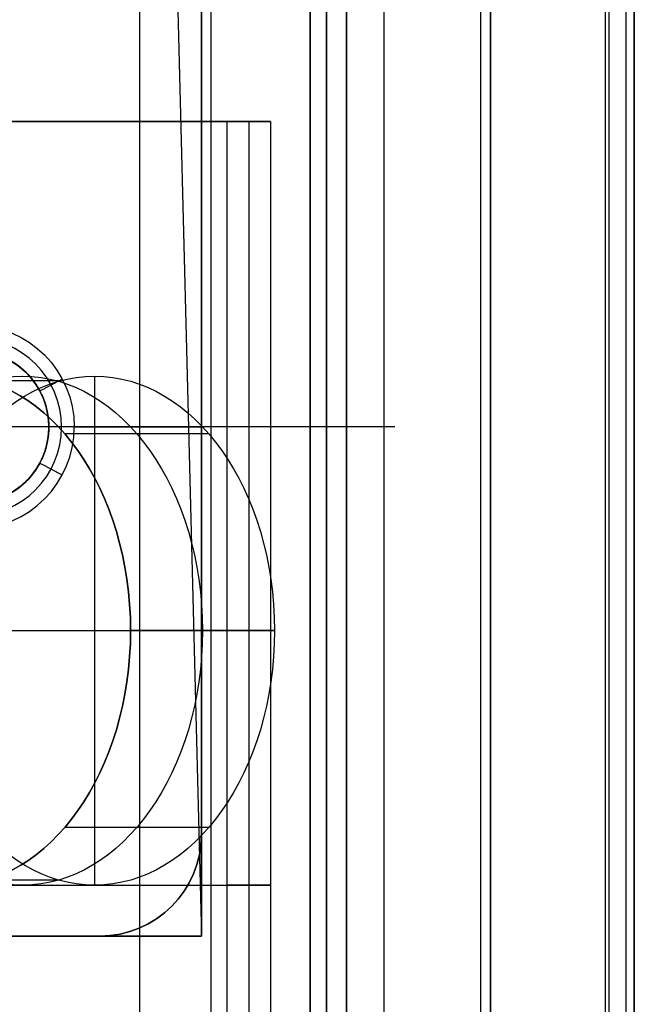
# Model space of a CAD drawing. Header units: millimetres. Extents: x -50 to 54, y -496 to 485.
# Tile 159 of 160: x 11 to 23, y -471 to -452. Entities that reach past the tile are written whole.
import ezdxf

# ---------------------------------------------------------------- set-up
doc = ezdxf.new("R2010")
doc.units = ezdxf.units.MM
for name, color, linetype in [('IGES level 65', 7, 'Continuous'), ('PANTALLA', 7, 'Continuous'), ('WOOD', 7, 'Continuous')]:
    doc.layers.add(name, color=color, linetype=linetype)
doc.layers.add('NEGRO', color=7, linetype='Continuous', true_color=0x232323)

# ---------------------------------------------------------------- blocks, each defined once
blk = doc.blocks.new('CATA')
at = {"layer": 'NEGRO'}
blk.add_lwpolyline([(-12, 875), (12, -65), (12, 875), (-12, 875), (-12, -65), (12, -65)], dxfattribs=at)
blk.add_circle((7.5, -55, -750.797), 1.5, dxfattribs=at)
at = {"layer": 'NEGRO', "extrusion": (-0.707107, 0, -0.707107)}
blk.add_circle((59, -557.379, 547.379), 5, dxfattribs=at)
at = {"layer": 'NEGRO', "color": 254, "true_color": 0xcbd2ef, "extrusion": (0, 0, -1)}
for centre, start, end in [((-7.5, -55, 750.797), 0, 180), ((-10, -63, 748.797), 180, 270), ((-10, -63, 749.797), 180, 270)]:
    blk.add_arc(centre, 2, start, end, dxfattribs=at)
at = {"layer": 'NEGRO', "color": 254, "true_color": 0xcbd2ef}
for centre, radius, start, end in [((7.5, -55, -751.047), 1.75, 0, 180), ((7.5, -55, -751.297), 1.5, 0, 180), ((7.5, -55, -754.063), 1.5, 34.6721, 180), ((7.5, -55, -750.797), 2, 180, 0), ((7.5, -55, -751.047), 1.75, 180, 0), ((7.5, -55, -751.297), 1.5, 180, 0), ((7.5, -55, -754.063), 1.5, 180, 325.3279), ((10, -63, -750.797), 2, 270, 0)]:
    blk.add_arc(centre, radius, start, end, dxfattribs=at)
at = {"layer": 'NEGRO', "color": 254, "true_color": 0xcbd2ef, "extrusion": (0.707107, 9.6153e-32, 0.707107)}
blk.add_arc((-59, -557.379, -547.379), 5, 270, 90, dxfattribs=at)
at = {"layer": 'NEGRO', "color": 254, "true_color": 0xcbd2ef, "extrusion": (-0.707107, 0, -0.707107)}
for start, end in [(90, 270), (270, 90)]:
    blk.add_arc((59, -557.379, 545.379), 5, start, end, dxfattribs=at)
at = {"layer": 'NEGRO', "color": 254, "true_color": 0xcbd2ef, "extrusion": (-0.707107, -7.87116e-32, -0.707107)}
blk.add_arc((59, -557.379, 543.379), 5, 90, 270, dxfattribs=at)
at = {"layer": 'NEGRO', "color": 254, "true_color": 0xcbd2ef, "extrusion": (0.707107, -2.21141e-29, 0.707107)}
blk.add_arc((-59, -557.379, -547.379), 5, 90, 270, dxfattribs=at)
at = {"layer": 'NEGRO', "color": 254, "true_color": 0xcbd2ef, "extrusion": (-0.707107, 1.48049e-29, -0.707107)}
blk.add_arc((59, -557.379, 543.379), 5, 270, 90, dxfattribs=at)
at = {"layer": 'NEGRO'}
blk.add_open_spline([(12, 875, -750.797), (-12, -65, -750.797)], degree=1, dxfattribs=at)
at = {"layer": 'NEGRO', "color": 254, "true_color": 0xcbd2ef}
for points in [[(12, -63, -748.797), (12, 873, -748.797)], [(12, 873, -749.797), (12, -63, -749.797)], [(12, -45, -750.797), (12, -63, -750.797)], [(12, -45, -750.797), (12, -63, -750.797)], [(9.21, -54.096, -777.663), (6.381, -54.096, -780.492)], [(8.823, -54.293, -751.297), (9.264, -54.057, -750.797)], [(9.899, -54, -778.353), (9.899, -64, -778.353)], [(8.823, -54.293, -753.974), (8.823, -54.293, -751.297)], [(9.5, -55, -750.797), (9, -55, -751.297)], [(9, -55, -751.297), (9, -55, -753.797)], [(9.5, -55, -750.797), (12, -55, -750.797)], [(12.142, -55.135, -780.596), (9.314, -55.135, -783.424)], [(8.823, -55.707, -753.974), (8.823, -55.707, -751.297)], [(8.823, -55.707, -751.297), (9.264, -55.943, -750.797)], [(6.364, -59, -774.818), (13.435, -59, -781.889)], [(13.435, -59, -781.889), (10.607, -59, -784.717)], [(12.142, -62.865, -780.596), (9.314, -62.865, -783.424)], [(12, -63, -750.797), (12, -65, -750.797)], [(12, -63, -750.797), (12, -63, -748.797)], [(9.21, -63.904, -777.663), (6.381, -63.904, -780.492)], [(11.414, -64.414, -748.797), (11.414, -64.414, -750.797)], [(10, -65, -750.797), (-10, -65, -750.797)], [(-10, -65, -748.797), (10, -65, -748.797)], [(10, -65, -750.797), (-10, -65, -750.797)], [(10, -65, -749.797), (-10, -65, -749.797)], [(12, -65, -750.797), (10, -65, -750.797)], [(10, -65, -748.797), (10, -65, -750.797)]]:
    blk.add_open_spline(points, degree=1, dxfattribs=at)
at = {"layer": 'NEGRO', "color": 7, "true_color": 0xffffff}
for points in [[(12.506, -49, -788.957), (0.521, -49, -776.971)], [(0.945, -49, -776.547), (12.931, -49, -788.532)], [(1.369, -49, -776.122), (13.355, -49, -788.108)], [(13.355, -49, -788.108), (12.506, -49, -788.957)], [(12.506, -79, -788.957), (12.506, -49, -788.957)], [(12.931, -49, -788.532), (12.931, -79, -788.532)], [(13.355, -49, -788.108), (13.355, -79, -788.108)], [(0.521, -64, -776.971), (12.506, -64, -788.957)], [(1.369, -64, -776.122), (13.355, -64, -788.108)], [(13.355, -64, -788.108), (12.506, -64, -788.957)]]:
    blk.add_open_spline(points, degree=1, dxfattribs=at)
at = {"layer": 'NEGRO', "color": 254, "true_color": 0xcbd2ef}
for points in [[(9, -55, -753.797), (9, -52, -753.797), (6, -52, -756.797), (6, -55, -756.797)], [(6, -55, -756.797), (6, -58, -756.797), (9, -58, -753.797), (9, -55, -753.797)]]:
    blk.add_rational_spline(points, [1, 0.333333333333, 0.333333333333, 1], degree=3, dxfattribs=at)
at = {"layer": 'PANTALLA', "color": 254, "true_color": 0xcbd2ef}
for points in [[(10.781, 323.251, -887.147), (10.781, -80, -887.147)], [(12.182, 323.251, -886.52), (12.182, -80, -886.52)], [(14.138, -80, -788.891), (14.138, 323.251, -788.891)], [(14.459, 323.251, -788.569), (14.459, -80, -788.569)], [(15.583, 323.251, -886.458), (15.583, -80, -886.458)], [(17.483, 323.251, -885.628), (17.483, -80, -885.628)], [(19.931, 323.251, -794.422), (19.931, -80, -794.422)], [(20.005, 323.251, -885.511), (20.005, -80, -885.511)], [(20.336, 323.251, -795.583), (20.336, -80, -795.583)]]:
    blk.add_open_spline(points, degree=1, dxfattribs=at)
at = {"layer": 'WOOD', "extrusion": (0.707107, 0, -0.707107)}
blk.add_lwpolyline([(890, -518.379), (-80, -568.379), (-80, -518.379), (890, -518.379), (890, -568.379), (-80, -518.379)], dxfattribs=at)
at = {"layer": 'WOOD', "extrusion": (0.707107, 0, 0.707107)}
blk.add_lwpolyline([(-80, -568.379), (890, -518.379), (890, -568.379), (-80, -568.379), (-80, -518.379), (890, -568.379)], dxfattribs=at)
at = {"layer": 'WOOD', "extrusion": (-0.707107, -4.43099e-17, 0.707107)}
blk.add_lwpolyline([(79, -566.72), (49, -530.72), (49, -548.72)], dxfattribs=at)
at = {"layer": 'WOOD', "extrusion": (0, 1, 0)}
blk.add_lwpolyline([(18, -744.797), (18, -750.797), (-18, -750.797)], dxfattribs=at)
at = {"layer": 'WOOD', "color": 254, "true_color": 0xcbd2ef, "extrusion": (-0.707107, -2.97455e-33, -0.707107)}
blk.add_arc((59, -557.379, 547.379), 5, 90, 270, dxfattribs=at)
at = {"layer": 'WOOD', "color": 254, "true_color": 0xcbd2ef, "extrusion": (-0.707107, 1.63237e-31, -0.707107)}
blk.add_arc((59, -557.379, 547.379), 5, 270, 90, dxfattribs=at)
at = {"layer": 'WOOD', "color": 254, "true_color": 0xcbd2ef}
for points in [[(14.849, -80, -747.948), (14.849, 890, -747.948)], [(14.849, 890, -788.96), (14.849, -80, -788.96)], [(17.678, 890, -750.776), (17.678, -80, -750.776)], [(17.678, -80, -786.131), (17.678, 890, -786.131)], [(20.506, 890, -753.604), (20.506, -80, -753.604)], [(20.506, -80, -783.303), (20.506, 890, -783.303)], [(14.138, 323.251, -788.891), (14.138, -80, -788.891)], [(14.459, -80, -788.569), (14.459, 323.251, -788.569)], [(12, -65, -750.797), (12, -45, -750.797)], [(12, -55, -750.797), (9, -55, -753.797)], [(-12, -65, -750.797), (12, -65, -750.797)], [(0, -65, -762.797), (12, -65, -750.797)]]:
    blk.add_open_spline(points, degree=1, dxfattribs=at)
for points in [[(6, -55, -756.797), (6, -52, -756.797), (9, -52, -753.797), (9, -55, -753.797)], [(9, -55, -753.797), (9, -58, -753.797), (6, -58, -756.797), (6, -55, -756.797)]]:
    blk.add_rational_spline(points, [1, 0.333333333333, 0.333333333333, 1], degree=3, dxfattribs=at)
at = {"layer": 'WOOD'}
blk.add_open_spline([(15.799, -55, -750.797), (-13.872, -55, -750.797)], degree=1, dxfattribs=at)

msp = doc.modelspace()

# ---------------------------------------------------------------- block references
at = {"layer": 'IGES level 65'}
msp.add_blockref('CATA', (2.526, -405, 774.025), dxfattribs=at)

doc.saveas('drawing.dxf')
